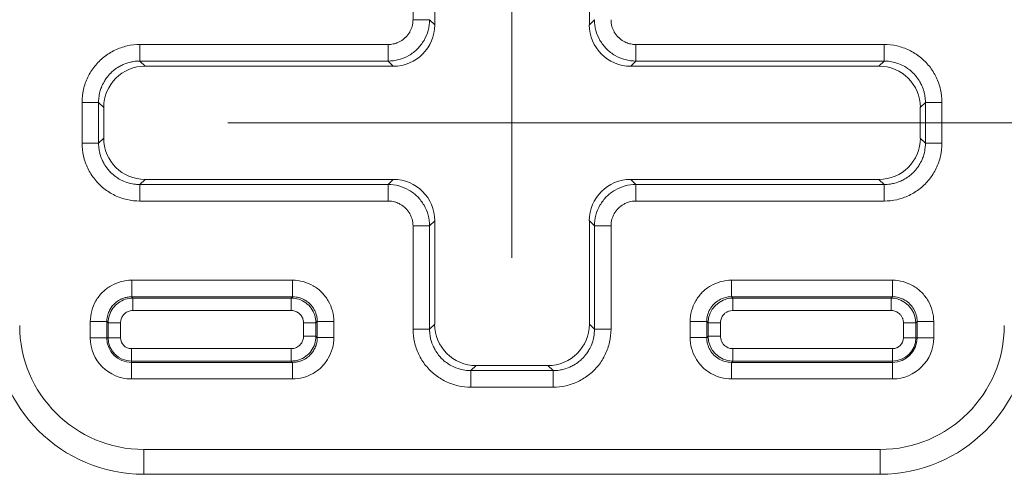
# Model space of a CAD drawing. Header units: inches. Extents: x 0.3 to 84.8, y 1.5 to 53.5.
# Tile 54 of 107: x 68.512 to 69.702, y 19.916 to 20.465. Entities that reach past the tile are written whole.
import ezdxf

# ---------------------------------------------------------------- set-up
doc = ezdxf.new("R2010")
doc.units = ezdxf.units.IN
doc.header["$LTSCALE"] = 2.5
doc.header["$MEASUREMENT"] = 0
for name, color, linetype, lineweight in [('Dimension (ANSI)', 7, 'Continuous', 9), ('Visible (ANSI)', 7, 'Continuous', 18), ('Visible Narrow (ANSI)', 7, 'Continuous', 5)]:
    doc.layers.add(name, color=color, linetype=linetype, lineweight=lineweight)
doc.styles.add('Note Text (ANSI)', font='arial.ttf')
doc.dimstyles.new('.XX', dxfattribs={"dimscale": 2.5, "dimtxt": 0.095, "dimasz": 0.125, "dimexe": 0.1875, "dimexo": 0.0625, "dimgap": 0.0625, "dimtad": 0, "dimtih": 1, "dimtoh": 1, "dimrnd": 1e-08, "dimzin": 0, "dimdsep": 46, "dimtxsty": 'Note Text (ANSI)', "dimblk": 'Filled-1', "dimcen": 0.09, "dimdle": 0.45, "dimclrd": 256, "dimclre": 256, "dimclrt": 256, "dimadec": 0, "dimazin": 1, "dimtfac": 1.263158, "dimtofl": 0, "dimtmove": 0, "dimatfit": 3, "dimfxl": 1, "dimtolj": 1, "dimtzin": 4, "dimlwd": -1, "dimlwe": -1, "dimarcsym": 0})

# ---------------------------------------------------------------- blocks, each defined once
blk = doc.blocks.new('Filled-1')
at = {"color": 0}
for p, q in [((0, 0), (-1, 0.25)), ((-1, 0.25), (-1, -0.25)), ((-1, 0), (0, 0)), ((-1, -0.25), (0, 0))]:
    blk.add_line(p, q, dxfattribs=at)
at = {"color": 0, "flags": 128}
blk.add_lwpolyline([(-1, -0.25), (0, 0), (-1, 0.25), (-1, -0.25)], dxfattribs=at)
at = {"color": 0}
blk.add_solid([(-1, -0.25), (0, 0), (-1, 0.25), (-1, -0.25)], dxfattribs=at)
blk = doc.blocks.new('*D52')
at = {"layer": 'Defpoints', "color": 0, "transparency": 16777216}
for p in [(74.7319, 33.6459), (69.1069, 20.0209), (74.7319, 20.0209)]:
    blk.add_point(p, dxfattribs=at)
at = {"layer": 'Dimension (ANSI)', "transparency": 16777216}
for p, q in [((69.1069, 20.1772), (69.1069, 34.1147)), ((74.7319, 20.1772), (74.7319, 34.1147)), ((69.4194, 33.6459), (71.4547, 33.6459)), ((74.4194, 33.6459), (72.3841, 33.6459))]:
    blk.add_line(p, q, dxfattribs=at)
at = {"layer": 'Dimension (ANSI)', "transparency": 16777216, "xscale": 0.3125, "yscale": 0.3125, "zscale": 0.3125, "rotation": 180}
blk.add_blockref('Filled-1', (69.1069, 33.6459), dxfattribs=at)
at = {"layer": 'Dimension (ANSI)', "transparency": 16777216, "xscale": 0.3125, "yscale": 0.3125, "zscale": 0.3125}
blk.add_blockref('Filled-1', (74.7319, 33.6459), dxfattribs=at)
at = {"layer": 'Dimension (ANSI)', "transparency": 16777216, "insert": (71.611, 33.7672), "char_height": 0.2375, "attachment_point": 1, "style": 'Note Text (ANSI)'}
blk.add_mtext('\\A1;5.63', dxfattribs=at)
blk = doc.blocks.new('*D53')
at = {"layer": 'Defpoints', "color": 0, "transparency": 16777216}
for p in [(68.6073, 32.3656), (68.6073, 20.3406), (80.6698, 20.3406)]:
    blk.add_point(p, dxfattribs=at)
at = {"layer": 'Dimension (ANSI)', "transparency": 16777216}
for p, q in [((68.7635, 32.3656), (81.1385, 32.3656)), ((80.6698, 32.0531), (80.6698, 28.0394)), ((80.6698, 20.6531), (80.6698, 27.4842)), ((68.7635, 20.3406), (81.1385, 20.3406))]:
    blk.add_line(p, q, dxfattribs=at)
at = {"layer": 'Dimension (ANSI)', "transparency": 16777216, "xscale": 0.3125, "yscale": 0.3125, "zscale": 0.3125}
for p, rotation in [((80.6698, 32.3656), 90), ((80.6698, 20.3406), 270)]:
    blk.add_blockref('Filled-1', p, dxfattribs=dict(at, rotation=rotation))
at = {"layer": 'Dimension (ANSI)', "transparency": 16777216, "insert": (80.2802, 27.8831), "char_height": 0.2375, "attachment_point": 1, "style": 'Note Text (ANSI)'}
blk.add_mtext('\\A1;12.03', dxfattribs=at)

msp = doc.modelspace()

# ---------------------------------------------------------------- linework, layer by layer
at = {"layer": 'Visible (ANSI)'}
for p, q in [((69.0135, 20.459), (69.0135, 20.984)), ((69.2004, 20.984), (69.2004, 20.459)), ((68.6635, 20.409), (68.9635, 20.409)), ((69.2504, 20.409), (69.5504, 20.409)), ((68.6135, 20.3221), (68.6135, 20.359)), ((69.6004, 20.359), (69.6004, 20.3221)), ((68.9635, 20.2721), (68.6635, 20.2721)), ((69.5504, 20.2721), (69.2504, 20.2721)), ((69.0135, 20.0971), (69.0135, 20.2221)), ((69.2004, 20.2221), (69.2004, 20.0971)), ((69.1504, 20.0471), (69.0635, 20.0471)), ((68.6619, 19.9156), (69.5519, 19.9156))]:
    msp.add_line(p, q, dxfattribs=at)
for centre, start, end in [((68.6619, 20.0956), 180, 270), ((69.5519, 20.0956), 270, 0)]:
    msp.add_arc(centre, 0.18, start, end, dxfattribs=at)
for centre, major_axis in [((68.9635, 20.459), (0.0354, -0.0354)), ((69.2504, 20.459), (-0.0354, -0.0354)), ((68.6635, 20.359), (-0.0354, 0.0354)), ((69.5504, 20.359), (0.0354, 0.0354)), ((68.6635, 20.3221), (-0.0354, -0.0354)), ((69.5504, 20.3221), (0.0354, -0.0354)), ((68.9635, 20.2221), (0.0354, 0.0354)), ((69.2504, 20.2221), (-0.0354, 0.0354)), ((69.0635, 20.0971), (-0.0354, -0.0354)), ((69.1504, 20.0971), (0.0354, -0.0354))]:
    msp.add_ellipse(centre, major_axis=major_axis, ratio=0.999695, start_param=5.497939, end_param=7.068431, dxfattribs=at)
at = {"layer": 'Visible Narrow (ANSI)'}
for p, q in [((68.9873, 20.4652), (68.9873, 20.9902)), ((69.0073, 20.4652), (68.9873, 20.4652)), ((69.0073, 20.4652), (69.0135, 20.459)), ((69.2004, 20.459), (69.2066, 20.4652)), ((68.6573, 20.4352), (68.9573, 20.4352)), ((68.6573, 20.4152), (68.6573, 20.4352)), ((68.9573, 20.4152), (68.9573, 20.4352)), ((69.2566, 20.4352), (69.5566, 20.4352)), ((69.2566, 20.4152), (69.2566, 20.4352)), ((69.5566, 20.4152), (69.5566, 20.4352)), ((68.6573, 20.4152), (68.9573, 20.4152)), ((68.6635, 20.409), (68.6573, 20.4152)), ((68.9573, 20.4152), (68.9635, 20.409)), ((69.2504, 20.409), (69.2566, 20.4152)), ((69.2566, 20.4152), (69.5566, 20.4152)), ((69.5504, 20.409), (69.5566, 20.4152)), ((68.5873, 20.3159), (68.5873, 20.3652)), ((68.6073, 20.3652), (68.5873, 20.3652)), ((68.6073, 20.3159), (68.6073, 20.3652)), ((68.6135, 20.359), (68.6073, 20.3652)), ((69.6004, 20.359), (69.6066, 20.3652)), ((69.6066, 20.3652), (69.6266, 20.3652)), ((69.6066, 20.3652), (69.6066, 20.3159)), ((69.6266, 20.3652), (69.6266, 20.3159)), ((68.6073, 20.3159), (68.5873, 20.3159)), ((68.6135, 20.3221), (68.6073, 20.3159)), ((69.6004, 20.3221), (69.6066, 20.3159)), ((69.6066, 20.3159), (69.6266, 20.3159)), ((68.6635, 20.2721), (68.6573, 20.2659)), ((68.9573, 20.2659), (68.6573, 20.2659)), ((68.6573, 20.2659), (68.6573, 20.2459)), ((68.9635, 20.2721), (68.9573, 20.2659)), ((68.9573, 20.2659), (68.9573, 20.2459)), ((69.2566, 20.2659), (69.2504, 20.2721)), ((69.5566, 20.2659), (69.2566, 20.2659)), ((69.2566, 20.2659), (69.2566, 20.2459)), ((69.5504, 20.2721), (69.5566, 20.2659)), ((69.5566, 20.2659), (69.5566, 20.2459)), ((68.9573, 20.2459), (68.6573, 20.2459)), ((69.5566, 20.2459), (69.2566, 20.2459)), ((69.0135, 20.2221), (69.0073, 20.2159)), ((69.2066, 20.2159), (69.2004, 20.2221)), ((68.9873, 20.0909), (68.9873, 20.2159)), ((69.0073, 20.2159), (68.9873, 20.2159)), ((69.0073, 20.0909), (69.0073, 20.2159)), ((69.2066, 20.2159), (69.2266, 20.2159)), ((69.2066, 20.2159), (69.2066, 20.0909)), ((69.2266, 20.2159), (69.2266, 20.0909)), ((68.6473, 20.1502), (68.8416, 20.1502)), ((68.6473, 20.1302), (68.6473, 20.1502)), ((68.8416, 20.1302), (68.8416, 20.1502)), ((69.3723, 20.1502), (69.5666, 20.1502)), ((69.3723, 20.1302), (69.3723, 20.1502)), ((69.5666, 20.1302), (69.5666, 20.1502)), ((68.6473, 20.1302), (68.8416, 20.1302)), ((68.6488, 20.1286), (68.6473, 20.1302)), ((68.84, 20.1286), (68.6488, 20.1286)), ((68.6488, 20.1286), (68.6488, 20.1136)), ((68.84, 20.1286), (68.8416, 20.1302)), ((68.84, 20.1286), (68.84, 20.1136)), ((69.3723, 20.1302), (69.5666, 20.1302)), ((69.3723, 20.1302), (69.3738, 20.1286)), ((69.3738, 20.1286), (69.565, 20.1286)), ((69.3738, 20.1136), (69.3738, 20.1286)), ((69.5666, 20.1302), (69.565, 20.1286)), ((69.565, 20.1136), (69.565, 20.1286)), ((68.84, 20.1136), (68.6488, 20.1136)), ((69.3738, 20.1136), (69.565, 20.1136)), ((68.5973, 20.0806), (68.5973, 20.1002)), ((68.6173, 20.1002), (68.5973, 20.1002)), ((68.6173, 20.0806), (68.6173, 20.1002)), ((68.6189, 20.0986), (68.6173, 20.1002)), ((68.87, 20.0986), (68.8716, 20.1002)), ((68.8716, 20.1002), (68.8916, 20.1002)), ((68.8716, 20.1002), (68.8716, 20.0809)), ((68.8916, 20.1002), (68.8916, 20.0809)), ((69.3223, 20.0809), (69.3223, 20.1002)), ((69.3423, 20.1002), (69.3223, 20.1002)), ((69.3423, 20.0809), (69.3423, 20.1002)), ((69.3423, 20.1002), (69.3439, 20.0986)), ((69.5966, 20.1002), (69.595, 20.0986)), ((69.5966, 20.1002), (69.6166, 20.1002)), ((69.5966, 20.1002), (69.5966, 20.0806)), ((69.6166, 20.1002), (69.6166, 20.0806)), ((68.6189, 20.0986), (68.6189, 20.0806)), ((68.6189, 20.0986), (68.6339, 20.0986)), ((68.6339, 20.0986), (68.6339, 20.0806)), ((68.87, 20.0986), (68.855, 20.0986)), ((68.855, 20.0825), (68.855, 20.0986)), ((68.87, 20.0825), (68.87, 20.0986)), ((69.0073, 20.0909), (68.9873, 20.0909)), ((69.0135, 20.0971), (69.0073, 20.0909)), ((69.2004, 20.0971), (69.2066, 20.0909)), ((69.2066, 20.0909), (69.2266, 20.0909)), ((69.3439, 20.0825), (69.3439, 20.0986)), ((69.3589, 20.0986), (69.3439, 20.0986)), ((69.3589, 20.0825), (69.3589, 20.0986)), ((69.58, 20.0986), (69.58, 20.0806)), ((69.58, 20.0986), (69.595, 20.0986)), ((69.595, 20.0986), (69.595, 20.0806)), ((68.6173, 20.0806), (68.5973, 20.0806)), ((68.6189, 20.0806), (68.6173, 20.0806)), ((68.6189, 20.0806), (68.6339, 20.0806)), ((68.87, 20.0825), (68.855, 20.0825)), ((68.87, 20.0825), (68.8716, 20.0809)), ((68.8716, 20.0809), (68.8916, 20.0809)), ((69.3423, 20.0809), (69.3223, 20.0809)), ((69.3423, 20.0809), (69.3439, 20.0825)), ((69.3589, 20.0825), (69.3439, 20.0825)), ((69.58, 20.0806), (69.595, 20.0806)), ((69.5966, 20.0806), (69.595, 20.0806)), ((69.5966, 20.0806), (69.6166, 20.0806)), ((68.6469, 20.0675), (68.84, 20.0675)), ((68.6469, 20.0525), (68.6469, 20.0675)), ((68.84, 20.0525), (68.84, 20.0675)), ((69.5669, 20.0675), (69.3738, 20.0675)), ((69.3738, 20.0675), (69.3738, 20.0525)), ((69.5669, 20.0675), (69.5669, 20.0525)), ((68.6469, 20.0525), (68.84, 20.0525)), ((68.6469, 20.0525), (68.6469, 20.0509)), ((68.84, 20.0525), (68.8416, 20.0509)), ((69.3723, 20.0509), (69.3738, 20.0525)), ((69.5669, 20.0525), (69.3738, 20.0525)), ((69.5669, 20.0509), (69.5669, 20.0525)), ((68.8416, 20.0509), (68.6469, 20.0509)), ((68.6469, 20.0509), (68.6469, 20.0309)), ((68.8416, 20.0509), (68.8416, 20.0309)), ((69.0635, 20.0471), (69.0573, 20.0409)), ((69.1566, 20.0409), (69.0573, 20.0409)), ((69.0573, 20.0409), (69.0573, 20.0209)), ((69.1504, 20.0471), (69.1566, 20.0409)), ((69.1566, 20.0409), (69.1566, 20.0209)), ((69.3723, 20.0509), (69.3723, 20.0309)), ((69.5669, 20.0509), (69.3723, 20.0509)), ((69.5669, 20.0509), (69.5669, 20.0309)), ((68.8416, 20.0309), (68.6469, 20.0309)), ((69.5669, 20.0309), (69.3723, 20.0309)), ((69.1566, 20.0209), (69.0573, 20.0209)), ((68.6619, 19.9456), (69.5519, 19.9456)), ((68.6619, 19.9156), (68.6619, 19.9456)), ((69.5519, 19.9156), (69.5519, 19.9456))]:
    msp.add_line(p, q, dxfattribs=at)
for centre, radius, start, end in [((68.6619, 20.0956), 0.15, 180, 270), ((69.5519, 20.0956), 0.15, 270, 0), ((68.6469, 20.0806), 0.0497, 180, 270), ((68.6469, 20.0806), 0.0297, 180, 270), ((68.6469, 20.0806), 0.0281, 180, 270), ((68.6469, 20.0806), 0.0131, 180, 270), ((69.5669, 20.0806), 0.0497, 270, 0), ((69.5669, 20.0806), 0.0297, 270, 0), ((69.5669, 20.0806), 0.0281, 270, 0), ((69.5669, 20.0806), 0.0131, 270, 0)]:
    msp.add_arc(centre, radius, start, end, dxfattribs=at)
for centre, major_axis in [((69.3739, 20.0986), (0.0212, 0.0212)), ((69.565, 20.0986), (0.0212, -0.0212)), ((69.3739, 20.0825), (-0.0212, 0.0212))]:
    msp.add_ellipse(centre, major_axis=major_axis, ratio=0.999924, start_param=0.785497, end_param=2.356096, dxfattribs=at)
for points, knots in [([(68.9573, 20.4352), (68.9588, 20.4352), (68.9603, 20.4353), (68.9618, 20.4356), (68.9629, 20.4357), (68.9639, 20.4359), (68.965, 20.4362), (68.9669, 20.4367), (68.9687, 20.4374), (68.9705, 20.4383), (68.9711, 20.4386), (68.9717, 20.4389), (68.9723, 20.4392), (68.9743, 20.4404), (68.9763, 20.4419), (68.978, 20.4435), (68.9782, 20.4437), (68.9783, 20.4438), (68.9785, 20.444), (68.9803, 20.4458), (68.982, 20.448), (68.9833, 20.4502), (68.9834, 20.4504), (68.9835, 20.4506), (68.9836, 20.4508), (68.9847, 20.4529), (68.9856, 20.4552), (68.9863, 20.4575), (68.9864, 20.4581), (68.9866, 20.4587), (68.9867, 20.4593), (68.9871, 20.4613), (68.9873, 20.4632), (68.9873, 20.4652)], [0.0000001, 0.0000001, 0.0000001, 0.0000001, 0.0967894, 0.0967894, 0.0967894, 0.1666667, 0.1666667, 0.1666667, 0.2919295, 0.2919295, 0.2919295, 0.3333334, 0.3333334, 0.3333334, 0.4857351, 0.4857351, 0.4857351, 0.5, 0.5, 0.5, 0.6666667, 0.6666667, 0.6666667, 0.6793579, 0.6793579, 0.6793579, 0.8333333, 0.8333333, 0.8333333, 0.8737964, 0.8737964, 0.8737964, 1, 1, 1, 1]), ([(69.2266, 20.4652), (69.2266, 20.4632), (69.2268, 20.4613), (69.2272, 20.4593), (69.2273, 20.4587), (69.2274, 20.4581), (69.2276, 20.4575), (69.2282, 20.4552), (69.2291, 20.4529), (69.2303, 20.4508), (69.2304, 20.4506), (69.2305, 20.4504), (69.2306, 20.4502), (69.2319, 20.448), (69.2335, 20.4458), (69.2354, 20.444), (69.2355, 20.4438), (69.2357, 20.4437), (69.2359, 20.4435), (69.2376, 20.4419), (69.2395, 20.4404), (69.2416, 20.4392), (69.2422, 20.4389), (69.2428, 20.4386), (69.2433, 20.4383), (69.2451, 20.4374), (69.247, 20.4367), (69.2489, 20.4362), (69.2499, 20.4359), (69.251, 20.4357), (69.252, 20.4356), (69.2535, 20.4353), (69.255, 20.4352), (69.2566, 20.4352)], [0, 0, 0, 0, 0.126204, 0.126204, 0.126204, 0.166667, 0.166667, 0.166667, 0.320642, 0.320642, 0.320642, 0.333333, 0.333333, 0.333333, 0.5, 0.5, 0.5, 0.514265, 0.514265, 0.514265, 0.666667, 0.666667, 0.666667, 0.708071, 0.708071, 0.708071, 0.833333, 0.833333, 0.833333, 0.903211, 0.903211, 0.903211, 1, 1, 1, 1]), ([(68.6073, 20.3652), (68.6073, 20.367), (68.6074, 20.3688), (68.6078, 20.3731), (68.6083, 20.3757), (68.6094, 20.3799), (68.61, 20.3816), (68.6116, 20.3857), (68.6127, 20.388), (68.6149, 20.3918), (68.6159, 20.3933), (68.6184, 20.3968), (68.6201, 20.3988), (68.6232, 20.4019), (68.6245, 20.4031), (68.6279, 20.4058), (68.6301, 20.4072), (68.6338, 20.4094), (68.6355, 20.4102), (68.6395, 20.412), (68.6419, 20.4129), (68.6461, 20.414), (68.6479, 20.4144), (68.6522, 20.415), (68.6547, 20.4152), (68.6573, 20.4152)], [0, 0, 0, 0, 0.067956, 0.067956, 0.166667, 0.166667, 0.235231, 0.235231, 0.333333, 0.333333, 0.401886, 0.401886, 0.5, 0.5, 0.568958, 0.568958, 0.666667, 0.666667, 0.735608, 0.735608, 0.833333, 0.833333, 0.902815, 0.902815, 1, 1, 1, 1]), ([(69.5566, 20.4152), (69.5584, 20.4152), (69.5601, 20.4151), (69.5645, 20.4147), (69.567, 20.4142), (69.5713, 20.4131), (69.573, 20.4125), (69.577, 20.4109), (69.5794, 20.4098), (69.5832, 20.4076), (69.5847, 20.4066), (69.5882, 20.4041), (69.5901, 20.4024), (69.5932, 20.3993), (69.5944, 20.398), (69.5972, 20.3946), (69.5986, 20.3924), (69.6008, 20.3887), (69.6016, 20.387), (69.6034, 20.383), (69.6042, 20.3806), (69.6054, 20.3764), (69.6057, 20.3746), (69.6064, 20.3703), (69.6066, 20.3678), (69.6066, 20.3652)], [0, 0, 0, 0, 0.067956, 0.067956, 0.166667, 0.166667, 0.235231, 0.235231, 0.333333, 0.333333, 0.401886, 0.401886, 0.5, 0.5, 0.568958, 0.568958, 0.666667, 0.666667, 0.735608, 0.735608, 0.833333, 0.833333, 0.902815, 0.902815, 1, 1, 1, 1]), ([(68.6573, 20.2659), (68.6555, 20.2659), (68.6537, 20.266), (68.6494, 20.2665), (68.6468, 20.2669), (68.6426, 20.2681), (68.6409, 20.2686), (68.6368, 20.2702), (68.6345, 20.2713), (68.6307, 20.2735), (68.6292, 20.2745), (68.6257, 20.2771), (68.6237, 20.2787), (68.6206, 20.2818), (68.6194, 20.2832), (68.6167, 20.2866), (68.6152, 20.2887), (68.6131, 20.2925), (68.6122, 20.2941), (68.6105, 20.2981), (68.6096, 20.3005), (68.6085, 20.3047), (68.6081, 20.3065), (68.6075, 20.3108), (68.6073, 20.3134), (68.6073, 20.3159)], [0, 0, 0, 0, 0.067956, 0.067956, 0.166667, 0.166667, 0.235231, 0.235231, 0.333333, 0.333333, 0.401886, 0.401886, 0.5, 0.5, 0.568958, 0.568958, 0.666667, 0.666667, 0.735608, 0.735608, 0.833333, 0.833333, 0.902815, 0.902815, 1, 1, 1, 1]), ([(69.6066, 20.3159), (69.6066, 20.3141), (69.6065, 20.3123), (69.606, 20.308), (69.6056, 20.3055), (69.6044, 20.3012), (69.6039, 20.2995), (69.6023, 20.2954), (69.6012, 20.2931), (69.599, 20.2893), (69.598, 20.2878), (69.5954, 20.2843), (69.5938, 20.2824), (69.5907, 20.2793), (69.5893, 20.2781), (69.5859, 20.2753), (69.5838, 20.2739), (69.58, 20.2717), (69.5784, 20.2709), (69.5744, 20.2691), (69.572, 20.2683), (69.5677, 20.2671), (69.566, 20.2668), (69.5617, 20.2661), (69.5591, 20.2659), (69.5566, 20.2659)], [0, 0, 0, 0, 0.067956, 0.067956, 0.166667, 0.166667, 0.235231, 0.235231, 0.333333, 0.333333, 0.401886, 0.401886, 0.5, 0.5, 0.568958, 0.568958, 0.666667, 0.666667, 0.735608, 0.735608, 0.833333, 0.833333, 0.902815, 0.902815, 1, 1, 1, 1]), ([(68.9873, 20.2159), (68.9873, 20.2179), (68.9871, 20.2199), (68.9867, 20.2218), (68.9866, 20.2224), (68.9864, 20.223), (68.9863, 20.2236), (68.9856, 20.2259), (68.9847, 20.2282), (68.9836, 20.2304), (68.9835, 20.2305), (68.9834, 20.2307), (68.9833, 20.2309), (68.982, 20.2332), (68.9803, 20.2353), (68.9785, 20.2371), (68.9783, 20.2373), (68.9782, 20.2374), (68.978, 20.2376), (68.9763, 20.2393), (68.9743, 20.2407), (68.9723, 20.2419), (68.9717, 20.2422), (68.9711, 20.2425), (68.9705, 20.2428), (68.9687, 20.2437), (68.9669, 20.2444), (68.965, 20.2449), (68.9639, 20.2452), (68.9629, 20.2454), (68.9618, 20.2456), (68.9603, 20.2458), (68.9588, 20.2459), (68.9573, 20.2459)], [0, 0, 0, 0, 0.126204, 0.126204, 0.126204, 0.166667, 0.166667, 0.166667, 0.320642, 0.320642, 0.320642, 0.333333, 0.333333, 0.333333, 0.5, 0.5, 0.5, 0.514265, 0.514265, 0.514265, 0.666667, 0.666667, 0.666667, 0.708071, 0.708071, 0.708071, 0.833333, 0.833333, 0.833333, 0.903211, 0.903211, 0.903211, 1, 1, 1, 1]), ([(69.2566, 20.2459), (69.255, 20.2459), (69.2535, 20.2458), (69.252, 20.2456), (69.251, 20.2454), (69.2499, 20.2452), (69.2489, 20.2449), (69.247, 20.2444), (69.2451, 20.2437), (69.2433, 20.2428), (69.2428, 20.2425), (69.2422, 20.2422), (69.2416, 20.2419), (69.2395, 20.2407), (69.2376, 20.2393), (69.2359, 20.2376), (69.2357, 20.2374), (69.2355, 20.2373), (69.2354, 20.2371), (69.2335, 20.2353), (69.2319, 20.2332), (69.2306, 20.2309), (69.2305, 20.2307), (69.2304, 20.2305), (69.2303, 20.2304), (69.2291, 20.2282), (69.2282, 20.2259), (69.2276, 20.2236), (69.2274, 20.223), (69.2273, 20.2224), (69.2272, 20.2218), (69.2268, 20.2199), (69.2266, 20.2179), (69.2266, 20.2159)], [0.0000001, 0.0000001, 0.0000001, 0.0000001, 0.0967894, 0.0967894, 0.0967894, 0.1666667, 0.1666667, 0.1666667, 0.2919295, 0.2919295, 0.2919295, 0.3333334, 0.3333334, 0.3333334, 0.4857351, 0.4857351, 0.4857351, 0.5, 0.5, 0.5, 0.6666667, 0.6666667, 0.6666667, 0.6793579, 0.6793579, 0.6793579, 0.8333333, 0.8333333, 0.8333333, 0.8737964, 0.8737964, 0.8737964, 1, 1, 1, 1]), ([(68.6173, 20.1002), (68.6173, 20.1005), (68.6173, 20.1008), (68.6174, 20.1035), (68.6177, 20.1058), (68.6184, 20.1085), (68.6186, 20.1091), (68.6194, 20.1116), (68.6203, 20.1134), (68.6217, 20.1159), (68.6221, 20.1166), (68.6236, 20.1188), (68.6248, 20.1202), (68.6268, 20.1222), (68.6276, 20.1229), (68.6296, 20.1245), (68.6309, 20.1254), (68.6334, 20.1269), (68.6346, 20.1274), (68.637, 20.1284), (68.6383, 20.1289), (68.641, 20.1296), (68.6426, 20.1299), (68.6452, 20.1302), (68.6462, 20.1302), (68.6473, 20.1302)], [0, 0, 0, 0, 0.019513, 0.019513, 0.166667, 0.166667, 0.202349, 0.202349, 0.333333, 0.333333, 0.385048, 0.385048, 0.5, 0.5, 0.56788, 0.56788, 0.666667, 0.666667, 0.750401, 0.750401, 0.833333, 0.833333, 0.933539, 0.933539, 1, 1, 1, 1]), ([(68.8416, 20.1302), (68.8419, 20.1302), (68.8422, 20.1302), (68.8448, 20.1301), (68.8471, 20.1298), (68.8499, 20.1291), (68.8504, 20.1289), (68.8529, 20.1281), (68.8548, 20.1272), (68.8573, 20.1258), (68.858, 20.1254), (68.8601, 20.1239), (68.8615, 20.1227), (68.8636, 20.1207), (68.8643, 20.1199), (68.8659, 20.1178), (68.8668, 20.1166), (68.8682, 20.1141), (68.8688, 20.1129), (68.8698, 20.1105), (68.8702, 20.1092), (68.871, 20.1065), (68.8713, 20.1049), (68.8715, 20.1023), (68.8716, 20.1013), (68.8716, 20.1002)], [0, 0, 0, 0, 0.019513, 0.019513, 0.166667, 0.166667, 0.202349, 0.202349, 0.333333, 0.333333, 0.385048, 0.385048, 0.5, 0.5, 0.56788, 0.56788, 0.666667, 0.666667, 0.750401, 0.750401, 0.833333, 0.833333, 0.933539, 0.933539, 1, 1, 1, 1]), ([(68.6488, 20.1136), (68.6482, 20.1136), (68.6475, 20.1136), (68.646, 20.1134), (68.6451, 20.1132), (68.6436, 20.1127), (68.6429, 20.1124), (68.6415, 20.1117), (68.6407, 20.1113), (68.6394, 20.1103), (68.6389, 20.1099), (68.6377, 20.1088), (68.6372, 20.1081), (68.6363, 20.1068), (68.6358, 20.1061), (68.6351, 20.1047), (68.6348, 20.104), (68.6343, 20.1025), (68.6341, 20.1017), (68.6339, 20.1001), (68.6339, 20.0994), (68.6339, 20.0986)], [0.0000001, 0.0000001, 0.0000001, 0.0000001, 0.0841011, 0.0841011, 0.2000001, 0.2000001, 0.2906397, 0.2906397, 0.4000001, 0.4000001, 0.4949559, 0.4949559, 0.6000001, 0.6000001, 0.6992843, 0.6992843, 0.8, 0.8, 0.905784, 0.905784, 1, 1, 1, 1]), ([(68.855, 20.0986), (68.855, 20.0993), (68.855, 20.1), (68.8548, 20.1015), (68.8546, 20.1024), (68.8541, 20.1039), (68.8538, 20.1046), (68.8531, 20.106), (68.8526, 20.1068), (68.8517, 20.1081), (68.8512, 20.1086), (68.8501, 20.1098), (68.8495, 20.1103), (68.8482, 20.1112), (68.8475, 20.1116), (68.8461, 20.1124), (68.8454, 20.1127), (68.8438, 20.1132), (68.843, 20.1134), (68.8415, 20.1136), (68.8408, 20.1136), (68.84, 20.1136)], [0.0000001, 0.0000001, 0.0000001, 0.0000001, 0.0841011, 0.0841011, 0.2000001, 0.2000001, 0.2906397, 0.2906397, 0.4000001, 0.4000001, 0.4949559, 0.4949559, 0.6000001, 0.6000001, 0.6992843, 0.6992843, 0.8, 0.8, 0.905784, 0.905784, 1, 1, 1, 1]), ([(69.3589, 20.0986), (69.3589, 20.0994), (69.3589, 20.1001), (69.3591, 20.1016), (69.3593, 20.1024), (69.3598, 20.104), (69.3601, 20.1048), (69.3609, 20.1062), (69.3612, 20.1068), (69.3622, 20.1082), (69.3629, 20.109), (69.3641, 20.11), (69.3645, 20.1104), (69.3659, 20.1114), (69.3669, 20.112), (69.3684, 20.1126), (69.3688, 20.1128), (69.3705, 20.1133), (69.3716, 20.1135), (69.3732, 20.1136), (69.3735, 20.1136), (69.3738, 20.1136)], [0.0000001, 0.0000001, 0.0000001, 0.0000001, 0.0926788, 0.0926788, 0.2000001, 0.2000001, 0.3105238, 0.3105238, 0.4000001, 0.4000001, 0.5257881, 0.5257881, 0.6000001, 0.6000001, 0.7409586, 0.7409586, 0.8, 0.8, 0.9581218, 0.9581218, 1, 1, 1, 1]), ([(69.565, 20.1136), (69.5657, 20.1136), (69.5664, 20.1136), (69.5679, 20.1134), (69.5687, 20.1132), (69.5703, 20.1127), (69.5711, 20.1124), (69.5725, 20.1116), (69.5732, 20.1112), (69.5746, 20.1102), (69.5753, 20.1096), (69.5764, 20.1084), (69.5768, 20.1079), (69.5778, 20.1065), (69.5784, 20.1055), (69.579, 20.1041), (69.5792, 20.1037), (69.5797, 20.102), (69.5799, 20.1009), (69.58, 20.0993), (69.58, 20.099), (69.58, 20.0986)], [0.0000001, 0.0000001, 0.0000001, 0.0000001, 0.0926788, 0.0926788, 0.2000001, 0.2000001, 0.3105238, 0.3105238, 0.4000001, 0.4000001, 0.5257881, 0.5257881, 0.6000001, 0.6000001, 0.7409586, 0.7409586, 0.8, 0.8, 0.9581218, 0.9581218, 1, 1, 1, 1]), ([(69.0573, 20.0409), (69.0555, 20.0409), (69.0537, 20.041), (69.0494, 20.0415), (69.0468, 20.0419), (69.0426, 20.0431), (69.0409, 20.0436), (69.0368, 20.0452), (69.0345, 20.0463), (69.0307, 20.0485), (69.0292, 20.0495), (69.0257, 20.0521), (69.0237, 20.0537), (69.0206, 20.0568), (69.0194, 20.0582), (69.0167, 20.0616), (69.0152, 20.0637), (69.0131, 20.0675), (69.0122, 20.0691), (69.0105, 20.0731), (69.0096, 20.0755), (69.0085, 20.0797), (69.0081, 20.0815), (69.0075, 20.0858), (69.0073, 20.0884), (69.0073, 20.0909)], [0, 0, 0, 0, 0.067956, 0.067956, 0.166667, 0.166667, 0.235231, 0.235231, 0.333333, 0.333333, 0.401886, 0.401886, 0.5, 0.5, 0.568958, 0.568958, 0.666667, 0.666667, 0.735608, 0.735608, 0.833333, 0.833333, 0.902815, 0.902815, 1, 1, 1, 1]), ([(69.2066, 20.0909), (69.2066, 20.0891), (69.2065, 20.0873), (69.206, 20.083), (69.2056, 20.0805), (69.2044, 20.0762), (69.2039, 20.0745), (69.2023, 20.0704), (69.2012, 20.0681), (69.199, 20.0643), (69.198, 20.0628), (69.1954, 20.0593), (69.1938, 20.0574), (69.1907, 20.0543), (69.1893, 20.0531), (69.1859, 20.0503), (69.1838, 20.0489), (69.18, 20.0467), (69.1784, 20.0459), (69.1744, 20.0441), (69.172, 20.0433), (69.1677, 20.0421), (69.166, 20.0418), (69.1617, 20.0411), (69.1591, 20.0409), (69.1566, 20.0409)], [0, 0, 0, 0, 0.067956, 0.067956, 0.166667, 0.166667, 0.235231, 0.235231, 0.333333, 0.333333, 0.401886, 0.401886, 0.5, 0.5, 0.568958, 0.568958, 0.666667, 0.666667, 0.735608, 0.735608, 0.833333, 0.833333, 0.902815, 0.902815, 1, 1, 1, 1]), ([(68.84, 20.0675), (68.8407, 20.0675), (68.8414, 20.0675), (68.8429, 20.0677), (68.8438, 20.0679), (68.8453, 20.0684), (68.846, 20.0687), (68.8474, 20.0694), (68.8481, 20.0698), (68.8494, 20.0708), (68.85, 20.0713), (68.8511, 20.0724), (68.8517, 20.073), (68.8526, 20.0743), (68.853, 20.075), (68.8537, 20.0764), (68.854, 20.0771), (68.8545, 20.0786), (68.8547, 20.0794), (68.855, 20.081), (68.855, 20.0817), (68.855, 20.0825)], [0.0000001, 0.0000001, 0.0000001, 0.0000001, 0.0841011, 0.0841011, 0.2000001, 0.2000001, 0.2906397, 0.2906397, 0.4000001, 0.4000001, 0.4949559, 0.4949559, 0.6000001, 0.6000001, 0.6992843, 0.6992843, 0.8, 0.8, 0.905784, 0.905784, 1, 1, 1, 1]), ([(68.8716, 20.0809), (68.8716, 20.0806), (68.8716, 20.0803), (68.8715, 20.0777), (68.8712, 20.0754), (68.8704, 20.0726), (68.8703, 20.072), (68.8694, 20.0696), (68.8686, 20.0677), (68.8672, 20.0652), (68.8667, 20.0645), (68.8652, 20.0623), (68.8641, 20.061), (68.862, 20.0589), (68.8613, 20.0582), (68.8592, 20.0566), (68.8579, 20.0557), (68.8555, 20.0543), (68.8543, 20.0537), (68.8518, 20.0527), (68.8506, 20.0523), (68.8478, 20.0515), (68.8463, 20.0512), (68.8437, 20.051), (68.8426, 20.0509), (68.8416, 20.0509)], [0, 0, 0, 0, 0.019513, 0.019513, 0.166667, 0.166667, 0.202349, 0.202349, 0.333333, 0.333333, 0.385048, 0.385048, 0.5, 0.5, 0.56788, 0.56788, 0.666667, 0.666667, 0.750401, 0.750401, 0.833333, 0.833333, 0.933539, 0.933539, 1, 1, 1, 1]), ([(69.3738, 20.0675), (69.3731, 20.0675), (69.3724, 20.0675), (69.3709, 20.0677), (69.3701, 20.0679), (69.3685, 20.0684), (69.3677, 20.0688), (69.3663, 20.0695), (69.3657, 20.0699), (69.3643, 20.0709), (69.3635, 20.0715), (69.3624, 20.0727), (69.3621, 20.0732), (69.3611, 20.0746), (69.3605, 20.0756), (69.3599, 20.077), (69.3597, 20.0775), (69.3592, 20.0791), (69.359, 20.0803), (69.3589, 20.0818), (69.3589, 20.0822), (69.3589, 20.0825)], [0.0000001, 0.0000001, 0.0000001, 0.0000001, 0.0926788, 0.0926788, 0.2000001, 0.2000001, 0.3105238, 0.3105238, 0.4000001, 0.4000001, 0.5257881, 0.5257881, 0.6000001, 0.6000001, 0.7409586, 0.7409586, 0.8, 0.8, 0.9581218, 0.9581218, 1, 1, 1, 1])]:
    msp.add_open_spline(points, degree=3, knots=knots, dxfattribs=at)
for points in [[(68.9573, 20.4152), (68.9616, 20.4152), (68.9704, 20.4164), (68.9826, 20.4214), (68.993, 20.4295), (69.0011, 20.4399), (69.0061, 20.4521), (69.0073, 20.4608), (69.0073, 20.4652)], [(69.2066, 20.4652), (69.2066, 20.4608), (69.2077, 20.4521), (69.2128, 20.4399), (69.2208, 20.4295), (69.2313, 20.4214), (69.2435, 20.4164), (69.2522, 20.4152), (69.2566, 20.4152)], [(68.5873, 20.3652), (68.5873, 20.3705), (68.5884, 20.3808), (68.5937, 20.3959), (68.6021, 20.4092), (68.6133, 20.4204), (68.6267, 20.4288), (68.6418, 20.4341), (68.652, 20.4352), (68.6573, 20.4352)], [(69.5566, 20.4352), (69.5619, 20.4352), (69.5722, 20.4341), (69.5872, 20.4288), (69.6006, 20.4204), (69.6118, 20.4092), (69.6202, 20.3958), (69.6254, 20.3807), (69.6266, 20.3705), (69.6266, 20.3652)], [(68.6573, 20.2459), (68.652, 20.2459), (68.6417, 20.2471), (68.6266, 20.2523), (68.6133, 20.2607), (68.6021, 20.2719), (68.5937, 20.2853), (68.5884, 20.3004), (68.5873, 20.3106), (68.5873, 20.3159)], [(69.6266, 20.3159), (69.6266, 20.3106), (69.6254, 20.3003), (69.6202, 20.2853), (69.6118, 20.2719), (69.6006, 20.2607), (69.5872, 20.2523), (69.5721, 20.247), (69.5618, 20.2459), (69.5566, 20.2459)], [(69.0073, 20.2159), (69.0073, 20.2203), (69.0061, 20.229), (69.0011, 20.2412), (68.993, 20.2517), (68.9826, 20.2597), (68.9704, 20.2648), (68.9616, 20.2659), (68.9573, 20.2659)], [(69.2566, 20.2659), (69.2522, 20.2659), (69.2435, 20.2648), (69.2313, 20.2597), (69.2208, 20.2517), (69.2128, 20.2412), (69.2077, 20.229), (69.2066, 20.2203), (69.2066, 20.2159)], [(68.5973, 20.1002), (68.5973, 20.1047), (68.5984, 20.1133), (68.6035, 20.1256), (68.6116, 20.136), (68.622, 20.144), (68.6343, 20.1491), (68.6428, 20.1502), (68.6473, 20.1502)], [(68.8416, 20.1502), (68.8461, 20.1502), (68.8547, 20.1491), (68.8669, 20.144), (68.8774, 20.1359), (68.8854, 20.1255), (68.8905, 20.1132), (68.8916, 20.1047), (68.8916, 20.1002)], [(69.3223, 20.1002), (69.3223, 20.1047), (69.3234, 20.1132), (69.3285, 20.1255), (69.3365, 20.136), (69.3469, 20.144), (69.3592, 20.1491), (69.3678, 20.1502), (69.3723, 20.1502)], [(69.5666, 20.1502), (69.571, 20.1502), (69.5796, 20.1491), (69.5919, 20.144), (69.6023, 20.136), (69.6104, 20.1255), (69.6154, 20.1133), (69.6166, 20.1047), (69.6166, 20.1002)], [(68.6488, 20.1286), (68.6457, 20.1286), (68.6394, 20.1276), (68.6309, 20.1233), (68.6242, 20.1166), (68.6199, 20.1081), (68.6189, 20.1018), (68.6189, 20.0986)], [(68.87, 20.0986), (68.87, 20.1018), (68.869, 20.1081), (68.8647, 20.1166), (68.8579, 20.1233), (68.8494, 20.1276), (68.8432, 20.1286), (68.84, 20.1286)], [(69.3423, 20.1002), (69.3423, 20.1028), (69.343, 20.1081), (69.346, 20.1154), (69.3508, 20.1217), (69.3571, 20.1265), (69.3644, 20.1295), (69.3696, 20.1302), (69.3723, 20.1302)], [(69.5666, 20.1302), (69.5692, 20.1302), (69.5744, 20.1295), (69.5818, 20.1265), (69.588, 20.1217), (69.5929, 20.1154), (69.5959, 20.1081), (69.5966, 20.1028), (69.5966, 20.1002)], [(69.0573, 20.0209), (69.052, 20.0209), (69.0417, 20.0221), (69.0266, 20.0273), (69.0133, 20.0357), (69.0021, 20.0469), (68.9937, 20.0603), (68.9884, 20.0754), (68.9873, 20.0856), (68.9873, 20.0909)], [(69.2266, 20.0909), (69.2266, 20.0856), (69.2254, 20.0753), (69.2202, 20.0603), (69.2118, 20.0469), (69.2006, 20.0357), (69.1872, 20.0273), (69.1721, 20.022), (69.1618, 20.0209), (69.1566, 20.0209)], [(68.84, 20.0525), (68.8432, 20.0525), (68.8494, 20.0535), (68.8579, 20.0578), (68.8647, 20.0646), (68.869, 20.0731), (68.87, 20.0793), (68.87, 20.0825)], [(68.8916, 20.0809), (68.8916, 20.0764), (68.8904, 20.0678), (68.8854, 20.0556), (68.8773, 20.0451), (68.8669, 20.0371), (68.8546, 20.032), (68.846, 20.0309), (68.8416, 20.0309)], [(69.3723, 20.0309), (69.3678, 20.0309), (69.3593, 20.032), (69.347, 20.0371), (69.3365, 20.0451), (69.3285, 20.0556), (69.3234, 20.0678), (69.3223, 20.0764), (69.3223, 20.0809)], [(69.3723, 20.0509), (69.3696, 20.0509), (69.3644, 20.0516), (69.3571, 20.0546), (69.3508, 20.0594), (69.346, 20.0657), (69.343, 20.073), (69.3423, 20.0783), (69.3423, 20.0809)]]:
    msp.add_open_spline(points, degree=3, dxfattribs=at)

# ---------------------------------------------------------------- dimensions: what is measured, and where the dimension line sits
at = {"layer": 'Dimension (ANSI)'}
for base, p1, p2, angle, override, picture, middle in [((74.7319294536, 33.6459074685), (69.1069294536, 20.0209074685), (74.7319294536, 20.0209074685), 180, {"dimgap": 0.0625, "dimtih": 0, "dimtoh": 0, "dimdec": 2, "dimtol": 0, "dimlim": 0, "dimtp": 0, "dimtm": 0, "dimtdec": 2, "dimatfit": 1}, '*D52', (71.9194294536, 33.6459074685)), ((80.6697727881, 20.3405618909), (68.6072727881, 32.3655618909), (68.6072727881, 20.3405618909), 90, {"dimgap": 0.0625, "dimdec": 2, "dimtol": 0, "dimlim": 0, "dimtp": 0, "dimtm": 0, "dimtdec": 2, "dimatfit": 1}, '*D53', (80.6697727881, 27.7617795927))]:
    dim = msp.add_linear_dim(base=base, p1=p1, p2=p2, angle=angle, dimstyle='.XX', override=override, dxfattribs=at)
    dim.commit()
    dim.dimension.update_dxf_attribs({"geometry": picture, "text_midpoint": middle, "dimtype": 160})

doc.saveas('drawing.dxf')
